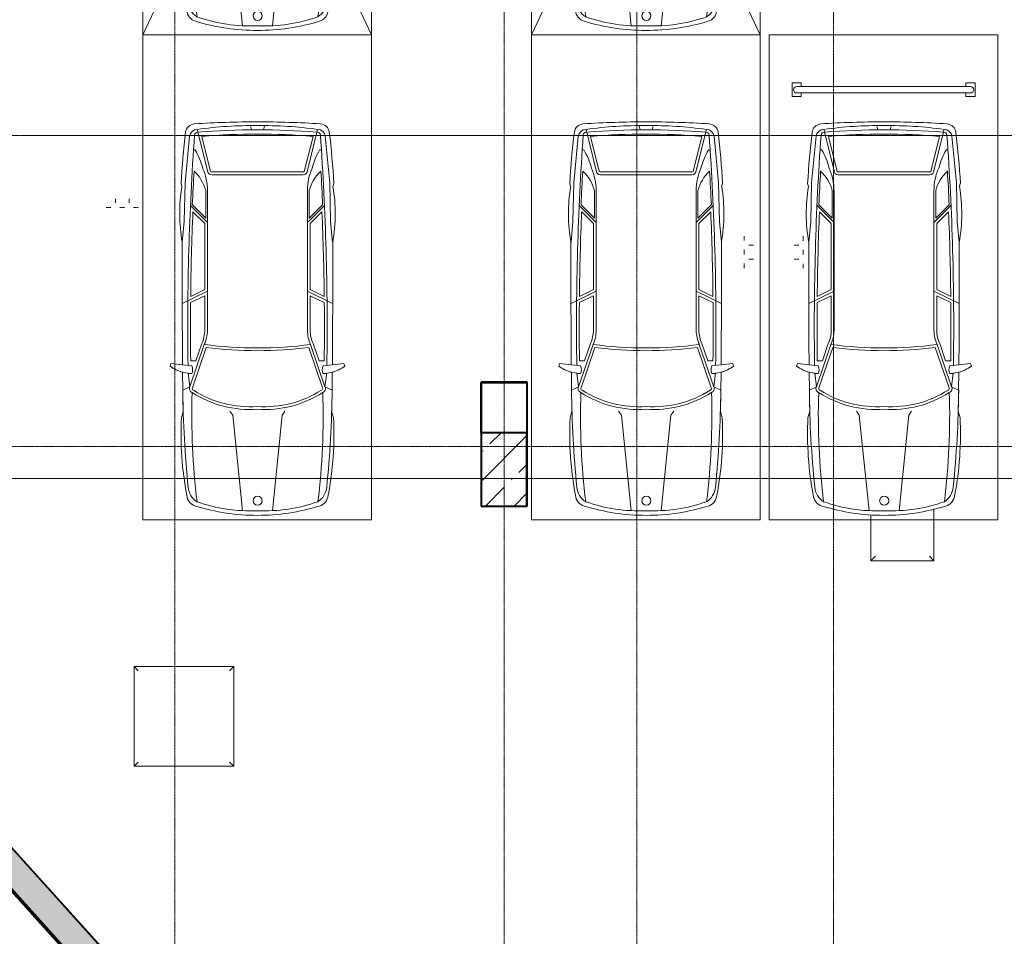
# Model space of a CAD drawing. Header units: millimetres. Extents: x -290 to 116110, y -2975 to 80225.
# Tile 72 of 247: x 28294 to 39059, y 43108 to 53128. Entities that reach past the tile are written whole.
import ezdxf

# ---------------------------------------------------------------- set-up
doc = ezdxf.new("R2010")
doc.units = ezdxf.units.MM
for name, pattern in [('ADSK_Линия сетки', [25, 20, -2.5, 0, -2.5]), ('ADSK_Линия сетки_2_', [25, 20, -2.5, 0, -2.5]), ('ADSK_Осевая', [14, 10, -2, 0, -2]), ('Штрихпунктир 15 х 2 х 2 мм', [19, 15, -2, 0, -2])]:
    doc.linetypes.add(name, pattern=pattern)
for name, color, linetype, lineweight in [('Каркас несущий', 7, 'Continuous', 18), ('Несущие колонны', 7, 'Continuous', 18), ('Окна', 7, 'Continuous', 18), ('Осевая линия', 7, 'ADSK_Осевая', 18), ('Оси', 7, 'Continuous', 9), ('Парковка', 7, 'Continuous', 18), ('Перекрытия', 7, 'Continuous', 18), ('Стены разрез', 7, 'Continuous', 40), ('Стены штриховка', 7, 'Continuous', 40), ('Элементы узлов', 7, 'Continuous', 18)]:
    doc.layers.add(name, color=color, linetype=linetype, lineweight=lineweight)

# ---------------------------------------------------------------- blocks, each defined once
blk = doc.blocks.new('105_Приямок_C крышкой - 1000x1000-4589793-B2_-11_400__На лист секция 4_-11_400')
at = {"layer": 'Каркас несущий', "color": 253, "true_color": 0xaaaaaa}
for p, q in [((-500, 500), (-545, 545)), ((500, 500), (545, 545)), ((-500, -500), (-545, -545)), ((500, -500), (545, -545))]:
    blk.add_line(p, q, dxfattribs=at)
at = {"layer": 'Окна', "color": 253, "true_color": 0xaaaaaa}
for p, q in [((-545, -545), (-545, 545)), ((-545, 545), (545, 545)), ((545, 545), (545, -545)), ((545, -545), (-545, -545))]:
    blk.add_line(p, q, dxfattribs=at)
blk = doc.blocks.new('199_Парковочные места 3 класса и МГН - Средний класс-5604844-B2_-11_400__На лист секция 4_-11_400')
at = {"layer": 'Парковка', "color": 253, "true_color": 0xaaaaaa}
for p, q in [((0, 3865), (0, 0)), ((816, 3570), (2500, 0)), ((0, 0), (1558, 3302)), ((2500, 0), (2500, 2962)), ((0, 0), (2500, 0))]:
    blk.add_line(p, q, dxfattribs=at)
at = {"layer": 'Элементы узлов', "color": 253, "true_color": 0xaaaaaa}
for p, q in [((419, 3676), (428, 3642)), ((428, 3642), (419, 3676)), ((463, 3682), (453, 3260)), ((464, 3698), (463, 3682)), ((688, 3297), (688, 3598)), ((708, 2069), (708, 3598)), ((708, 3249), (522, 3435)), ((688, 3297), (542, 3443)), ((678, 3237), (549, 3366)), ((453, 3260), (432, 3033)), ((678, 2516), (678, 3237)), ((1800, 2069), (1800, 3215)), ((1830, 2516), (1830, 3204)), ((2068, 3118), (2076, 3033)), ((708, 2497), (432, 2363)), ((678, 2516), (524, 2441)), ((1800, 2497), (2076, 2363)), ((1830, 2516), (1984, 2441)), ((678, 2449), (523, 2374)), ((678, 2069), (678, 2449)), ((1830, 2069), (1830, 2449)), ((1830, 2449), (1984, 2374)), ((515, 1453), (673, 1914)), ((543, 1440), (693, 1881)), ((580, 1736), (645, 1925)), ((1965, 1440), (1814, 1881)), ((1992, 1453), (1835, 1914)), ((1927, 1736), (1863, 1925)), ((580, 1736), (525, 1736)), ((1927, 1736), (1983, 1736)), ((298, 1678), (308, 1707)), ((298, 1678), (308, 1707)), ((308, 1707), (536, 1683)), ((308, 1707), (435, 1693)), ((2200, 1707), (1972, 1683)), ((2072, 1693), (2200, 1707)), ((2210, 1678), (2200, 1707)), ((2200, 1707), (2210, 1678)), ((436, 1612), (438, 1418)), ((438, 1418), (436, 1612)), ((515, 1453), (497, 1605)), ((1992, 1453), (2011, 1605)), ((2072, 1612), (2070, 1418)), ((2072, 1612), (2070, 1418)), ((515, 1453), (438, 1418)), ((1992, 1453), (2070, 1418)), ((422, 1114), (442, 1185)), ((422, 1114), (442, 1185)), ((953, 1186), (984, 1142)), ((1555, 1186), (1524, 1142)), ((2085, 1114), (2065, 1185)), ((2065, 1185), (2085, 1114)), ((984, 1142), (1090, 99)), ((1524, 1142), (1418, 99))]:
    blk.add_line(p, q, dxfattribs=at)
blk.add_circle((1256, 208), 49.6, dxfattribs=at)
for centre, radius, start, end in [((9206, 3182), 8801, 176.5407, 176.7833), ((9206, 3182), 8801, 176.5407, 176.7833), ((30000, 2118), 29508, 176.9803, 180.8366), ((30000, 2118), 29488, 176.9916, 177.4243), ((2198, 3346), 1794, 170.5335, 190.0508), ((2198, 3346), 1794, 170.5335, 190.0508), ((270, 3492), 431, 14.2603, 17.3014), ((104, 3598), 603, 359.9999, 1.1208), ((30000, 2118), 29478, 177.5739, 179.3716), ((-27492, 2118), 29478, 0.6284, 2.0162), ((-27492, 2118), 29508, 359.1634, 1.9932), ((122295, 2694), 121864, 179.84038, 180.47042), ((122295, 2694), 121864, 179.84038, 180.47042), ((-119787, 2694), 121864, 359.52958, 0.15962), ((-119787, 2694), 121864, 359.52958, 0.15962), ((310, 3346), 1794, 349.9492, 352.4654), ((310, 3346), 1794, 349.9492, 352.4606), ((30000, 2118), 29478, 179.5021, 180.7418), ((-27492, 2118), 29478, 359.2582, 0.4979), ((308, 2078), 370, 335.614, 358.6829), ((308, 2078), 400, 335.8269, 358.7333), ((2200, 2078), 400, 181.2667, 204.1731), ((2200, 2078), 370, 181.3171, 204.386), ((1254, 6445), 4567, 262.6911, 277.3091), ((1254, 6445), 4597, 262.9967, 277.0036), ((546, 2020), 422, 234.0334, 268.6551), ((546, 2020), 422, 234.0334, 254.9198), ((444, 1640), 101, 335.1844, 24.8156), ((2064, 1640), 101, 155.1844, 204.8156), ((1962, 2020), 422, 271.3449, 305.9666), ((1962, 2020), 422, 285.0802, 305.9666), ((12318, 1543), 11881, 180.5997, 185.7413), ((12318, 1543), 11881, 180.5997, 181.7231), ((555, 1432), 44.9, 152.0765, 249.8627), ((555, 1432), 14.9, 145.3433, 249.8627), ((1172, 2380), 1145, 237.4377, 274.0864), ((1335, 2380), 1145, 265.9136, 302.7696), ((1953, 1432), 14.9, 280.8242, 34.6567), ((1953, 1432), 44.9, 290.1373, 27.9235), ((-9810, 1543), 11881, 354.2587, 359.4003), ((-9810, 1543), 11881, 358.2769, 359.4003), ((8358, 1141), 7822, 178.1805, 186.9391), ((1172, 2380), 1175, 237.4377, 273.9819), ((1335, 2380), 1175, 266.0181, 302.5623), ((-5850, 1141), 7822, 353.0609, 1.8195), ((3991, 937), 3573, 177.157, 190.805), ((3991, 937), 3573, 177.157, 190.805), ((-1483, 937), 3573, 349.195, 2.843), ((-1483, 937), 3573, 349.195, 2.843), ((710, 376), 215, 185.7413, 236.8444), ((1797, 376), 215, 303.1556, 354.2587), ((617, 279), 137, 184.9335, 253.1284), ((617, 279), 137, 184.9335, 253.1284), ((1890, 279), 137, 286.8716, 355.0665), ((1890, 279), 137, 286.8716, 355.0665), ((1254, 2377), 2329, 253.1284, 269.9999), ((1254, 2377), 2329, 253.1284, 269.9999), ((1178, 1869), 1772, 250.7131, 272.4464), ((1329, 1869), 1772, 267.5536, 289.2869), ((1254, 2377), 2329, 270.0001, 286.8716), ((1254, 2377), 2329, 270.0001, 286.8716)]:
    blk.add_arc(centre, radius, start, end, dxfattribs=at)
blk = doc.blocks.new('199_Парковочные места 3 класса и МГН - Средний класс-5604842-B2_-11_400__На лист секция 4_-11_400')
at = {"layer": 'Парковка', "color": 253, "true_color": 0xaaaaaa}
for p, q in [((2500, 5300), (0, 5300)), ((0, 5300), (0, 0)), ((2500, 0), (2500, 5300)), ((250, 4775), (350, 4775)), ((250, 4625), (250, 4775)), ((350, 4735), (350, 4775)), ((2150, 4735), (2150, 4775)), ((2150, 4775), (2250, 4775)), ((2250, 4625), (2250, 4775)), ((300, 4735), (2200, 4735)), ((300, 4665), (2200, 4665)), ((350, 4625), (350, 4665)), ((2150, 4625), (2150, 4665)), ((250, 4625), (350, 4625)), ((2150, 4625), (2250, 4625)), ((0, 0), (2500, 0))]:
    blk.add_line(p, q, dxfattribs=at)
for centre, start, end in [((300, 4700), 90, 270), ((2200, 4700), 270, 90)]:
    blk.add_arc(centre, 35, start, end, dxfattribs=at)
at = {"layer": 'Элементы узлов', "color": 253, "true_color": 0xaaaaaa}
for p, q in [((1188, 4261), (1177, 4307)), ((1320, 4261), (1331, 4307)), ((708, 3817), (596, 4265)), ((1800, 3817), (1912, 4265)), ((512, 4192), (463, 3682)), ((738, 3820), (646, 4189)), ((1770, 3820), (1862, 4189)), ((1996, 4192), (2045, 3682)), ((574, 4042), (555, 4042)), ((1933, 4042), (1953, 4042)), ((1254, 3801), (754, 3801)), ((1254, 3771), (754, 3771)), ((1254, 3801), (1754, 3801)), ((1254, 3771), (1754, 3771)), ((419, 3676), (428, 3642)), ((428, 3642), (419, 3676)), ((463, 3682), (453, 3260)), ((2045, 3682), (2054, 3260)), ((2088, 3676), (2079, 3642)), ((2088, 3676), (2079, 3642)), ((688, 3297), (688, 3598)), ((708, 2069), (708, 3598)), ((1800, 2069), (1800, 3598)), ((1820, 3297), (1820, 3598)), ((708, 3249), (522, 3435)), ((688, 3297), (542, 3443)), ((678, 3237), (549, 3366)), ((1800, 3249), (1986, 3435)), ((1820, 3297), (1966, 3443)), ((1830, 3237), (1959, 3366)), ((453, 3260), (432, 3033)), ((678, 2516), (678, 3237)), ((1830, 2516), (1830, 3237)), ((2054, 3260), (2076, 3033)), ((708, 2497), (432, 2363)), ((678, 2516), (524, 2441)), ((1800, 2497), (2076, 2363)), ((1830, 2516), (1984, 2441)), ((678, 2449), (523, 2374)), ((678, 2069), (678, 2449)), ((1830, 2069), (1830, 2449)), ((1830, 2449), (1984, 2374)), ((515, 1453), (673, 1914)), ((543, 1440), (693, 1881)), ((580, 1736), (645, 1925)), ((1965, 1440), (1814, 1881)), ((1992, 1453), (1835, 1914)), ((1927, 1736), (1863, 1925)), ((580, 1736), (525, 1736)), ((1927, 1736), (1983, 1736)), ((298, 1678), (308, 1707)), ((298, 1678), (308, 1707)), ((308, 1707), (536, 1683)), ((308, 1707), (435, 1693)), ((2200, 1707), (1972, 1683)), ((2072, 1693), (2200, 1707)), ((2210, 1678), (2200, 1707)), ((2200, 1707), (2210, 1678)), ((436, 1612), (438, 1418)), ((438, 1418), (436, 1612)), ((515, 1453), (497, 1605)), ((1992, 1453), (2011, 1605)), ((2072, 1612), (2070, 1418)), ((2072, 1612), (2070, 1418)), ((515, 1453), (438, 1418)), ((1992, 1453), (2070, 1418)), ((422, 1114), (442, 1185)), ((422, 1114), (442, 1185)), ((953, 1186), (984, 1142)), ((1555, 1186), (1524, 1142)), ((2085, 1114), (2065, 1185)), ((2065, 1185), (2085, 1114)), ((984, 1142), (1090, 99)), ((1524, 1142), (1418, 99))]:
    blk.add_line(p, q, dxfattribs=at)
blk.add_circle((1256, 208), 49.6, dxfattribs=at)
for centre, radius, start, end in [((571, 4224), 103, 93.6407, 173.1165), ((571, 4224), 103, 93.6407, 173.1165), ((1250, -6442), 10791, 89.9787, 93.6407), ((1250, -6442), 10791, 89.9787, 93.6407), ((1185, 180), 4128, 89.0501, 98.2092), ((1258, -6442), 10791, 86.3593, 90.0213), ((1258, -6442), 10791, 86.3593, 90.0213), ((1322, 180), 4128, 81.7908, 90.9499), ((1937, 4224), 103, 6.8835, 86.3593), ((1937, 4224), 103, 6.8835, 86.3593), ((9206, 3182), 8801, 173.1165, 176.7833), ((9206, 3182), 8801, 173.1165, 176.7833), ((30000, 2118), 29508, 175.9457, 180.8366), ((593, 4184), 81.1, 87.5771, 174.3071), ((600, 4202), 33.8, 82.905, 175.9457), ((1254, -3792), 8054, 85.3719, 94.6281), ((1254, -2689), 6905, 84.9489, 95.0511), ((1908, 4202), 33.8, 4.0543, 97.095), ((1915, 4184), 81.1, 5.6929, 92.4229), ((-27492, 2118), 29508, 359.1634, 4.0543), ((-6698, 3182), 8801, 3.2167, 6.8835), ((-6698, 3182), 8801, 3.2167, 6.8835), ((-103, 3648), 783, 14.4186, 30.1446), ((2611, 3648), 783, 149.8554, 165.5814), ((30000, 2118), 29488, 176.7104, 177.4243), ((270, 3492), 431, 14.2603, 47.5583), ((104, 3598), 603, 359.9999, 24.0001), ((754, 3817), 46.1, 180, 270), ((754, 3817), 16.1, 170.2127, 270), ((1754, 3817), 16.1, 270, 9.7873), ((1754, 3817), 46.1, 270, 360), ((2403, 3598), 603, 155.9999, 180.0001), ((2238, 3492), 431, 132.4417, 165.7397), ((-27492, 2118), 29488, 2.5757, 3.2896), ((2198, 3346), 1794, 170.5335, 190.0508), ((2198, 3346), 1794, 170.5335, 190.0508), ((310, 3346), 1794, 349.9492, 9.4665), ((310, 3346), 1794, 349.9492, 9.4665), ((30000, 2118), 29478, 177.5739, 179.3716), ((-27492, 2118), 29478, 0.6284, 2.4261), ((122295, 2694), 121864, 179.84038, 180.47042), ((122295, 2694), 121864, 179.84038, 180.47042), ((-119787, 2694), 121864, 359.52958, 0.15962), ((-119787, 2694), 121864, 359.52958, 0.15962), ((30000, 2118), 29478, 179.5021, 180.7418), ((-27492, 2118), 29478, 359.2582, 0.4979), ((308, 2078), 370, 335.614, 358.6829), ((308, 2078), 400, 335.8269, 358.7333), ((2200, 2078), 400, 181.2667, 204.1731), ((2200, 2078), 370, 181.3171, 204.386), ((1254, 6445), 4567, 262.6911, 277.3091), ((1254, 6445), 4597, 262.9967, 277.0036), ((546, 2020), 422, 234.0334, 268.6551), ((546, 2020), 422, 234.0334, 254.9198), ((444, 1640), 101, 335.1844, 24.8156), ((2064, 1640), 101, 155.1844, 204.8156), ((1962, 2020), 422, 271.3449, 305.9666), ((1962, 2020), 422, 285.0802, 305.9666), ((12318, 1543), 11881, 180.5997, 185.7413), ((12318, 1543), 11881, 180.5997, 181.7231), ((555, 1432), 44.9, 152.0765, 249.8627), ((555, 1432), 14.9, 145.3433, 249.8627), ((1172, 2380), 1145, 237.4377, 274.0864), ((1335, 2380), 1145, 265.9136, 302.7696), ((1953, 1432), 14.9, 280.8242, 34.6567), ((1953, 1432), 44.9, 290.1373, 27.9235), ((-9810, 1543), 11881, 354.2587, 359.4003), ((-9810, 1543), 11881, 358.2769, 359.4003), ((8358, 1141), 7822, 178.1805, 186.9391), ((1172, 2380), 1175, 237.4377, 273.9819), ((1335, 2380), 1175, 266.0181, 302.5623), ((-5850, 1141), 7822, 353.0609, 1.8195), ((3991, 937), 3573, 177.157, 190.805), ((3991, 937), 3573, 177.157, 190.805), ((-1483, 937), 3573, 349.195, 2.843), ((-1483, 937), 3573, 349.195, 2.843), ((710, 376), 215, 185.7413, 236.8444), ((1797, 376), 215, 303.1556, 354.2587), ((617, 279), 137, 184.9335, 253.1284), ((617, 279), 137, 184.9335, 253.1284), ((1890, 279), 137, 286.8716, 355.0665), ((1890, 279), 137, 286.8716, 355.0665), ((1254, 2377), 2329, 253.1284, 269.9999), ((1254, 2377), 2329, 253.1284, 269.9999), ((1178, 1869), 1772, 250.7131, 272.4464), ((1329, 1869), 1772, 267.5536, 289.2869), ((1254, 2377), 2329, 270.0001, 286.8716), ((1254, 2377), 2329, 270.0001, 286.8716)]:
    blk.add_arc(centre, radius, start, end, dxfattribs=at)
blk = doc.blocks.new('199_Парковочные места 3 класса и МГН - Средний класс-5604843-B2_-11_400__На лист секция 4_-11_400')
at = {"layer": 'Парковка', "color": 253, "true_color": 0xaaaaaa}
for p, q in [((2500, 5300), (0, 5300)), ((0, 5300), (0, 0)), ((2500, 0), (2500, 5300)), ((0, 0), (2500, 0))]:
    blk.add_line(p, q, dxfattribs=at)
at = {"layer": 'Элементы узлов', "color": 253, "true_color": 0xaaaaaa}
for p, q in [((1188, 4261), (1177, 4307)), ((1320, 4261), (1331, 4307)), ((708, 3817), (596, 4265)), ((1800, 3817), (1912, 4265)), ((512, 4192), (463, 3682)), ((738, 3820), (646, 4189)), ((1770, 3820), (1862, 4189)), ((1996, 4192), (2045, 3682)), ((574, 4042), (555, 4042)), ((1933, 4042), (1953, 4042)), ((1254, 3801), (754, 3801)), ((1254, 3771), (754, 3771)), ((1254, 3801), (1754, 3801)), ((1254, 3771), (1754, 3771)), ((419, 3676), (428, 3642)), ((428, 3642), (419, 3676)), ((463, 3682), (453, 3260)), ((2045, 3682), (2054, 3260)), ((2088, 3676), (2079, 3642)), ((2088, 3676), (2079, 3642)), ((688, 3297), (688, 3598)), ((708, 2069), (708, 3598)), ((1800, 2069), (1800, 3598)), ((1820, 3297), (1820, 3598)), ((708, 3249), (522, 3435)), ((688, 3297), (542, 3443)), ((678, 3237), (549, 3366)), ((1800, 3249), (1986, 3435)), ((1820, 3297), (1966, 3443)), ((1830, 3237), (1959, 3366)), ((453, 3260), (432, 3033)), ((678, 2516), (678, 3237)), ((1830, 2516), (1830, 3237)), ((2054, 3260), (2076, 3033)), ((708, 2497), (432, 2363)), ((678, 2516), (524, 2441)), ((1800, 2497), (2076, 2363)), ((1830, 2516), (1984, 2441)), ((678, 2449), (523, 2374)), ((678, 2069), (678, 2449)), ((1830, 2069), (1830, 2449)), ((1830, 2449), (1984, 2374)), ((515, 1453), (673, 1914)), ((543, 1440), (693, 1881)), ((580, 1736), (645, 1925)), ((1965, 1440), (1814, 1881)), ((1992, 1453), (1835, 1914)), ((1927, 1736), (1863, 1925)), ((580, 1736), (525, 1736)), ((1927, 1736), (1983, 1736)), ((298, 1678), (308, 1707)), ((298, 1678), (308, 1707)), ((308, 1707), (536, 1683)), ((308, 1707), (435, 1693)), ((2200, 1707), (1972, 1683)), ((2072, 1693), (2200, 1707)), ((2210, 1678), (2200, 1707)), ((2200, 1707), (2210, 1678)), ((436, 1612), (438, 1418)), ((438, 1418), (436, 1612)), ((515, 1453), (497, 1605)), ((1992, 1453), (2011, 1605)), ((2072, 1612), (2070, 1418)), ((2072, 1612), (2070, 1418)), ((515, 1453), (438, 1418)), ((1992, 1453), (2070, 1418)), ((422, 1114), (442, 1185)), ((422, 1114), (442, 1185)), ((953, 1186), (984, 1142)), ((1555, 1186), (1524, 1142)), ((2085, 1114), (2065, 1185)), ((2065, 1185), (2085, 1114)), ((984, 1142), (1090, 99)), ((1524, 1142), (1418, 99))]:
    blk.add_line(p, q, dxfattribs=at)
blk.add_circle((1256, 208), 49.6, dxfattribs=at)
for centre, radius, start, end in [((571, 4224), 103, 93.6407, 173.1165), ((571, 4224), 103, 93.6407, 173.1165), ((1250, -6442), 10791, 89.9787, 93.6407), ((1250, -6442), 10791, 89.9787, 93.6407), ((1185, 180), 4128, 89.0501, 98.2092), ((1258, -6442), 10791, 86.3593, 90.0213), ((1258, -6442), 10791, 86.3593, 90.0213), ((1322, 180), 4128, 81.7908, 90.9499), ((1937, 4224), 103, 6.8835, 86.3593), ((1937, 4224), 103, 6.8835, 86.3593), ((9206, 3182), 8801, 173.1165, 176.7833), ((9206, 3182), 8801, 173.1165, 176.7833), ((30000, 2118), 29508, 175.9457, 180.8366), ((593, 4184), 81.1, 87.5771, 174.3071), ((600, 4202), 33.8, 82.905, 175.9457), ((1254, -3792), 8054, 85.3719, 94.6281), ((1254, -2689), 6905, 84.9489, 95.0511), ((1908, 4202), 33.8, 4.0543, 97.095), ((1915, 4184), 81.1, 5.6929, 92.4229), ((-27492, 2118), 29508, 359.1634, 4.0543), ((-6698, 3182), 8801, 3.2167, 6.8835), ((-6698, 3182), 8801, 3.2167, 6.8835), ((-103, 3648), 783, 14.4186, 30.1446), ((2611, 3648), 783, 149.8554, 165.5814), ((30000, 2118), 29488, 176.7104, 177.4243), ((270, 3492), 431, 14.2603, 47.5583), ((104, 3598), 603, 359.9999, 24.0001), ((754, 3817), 46.1, 180, 270), ((754, 3817), 16.1, 170.2127, 270), ((1754, 3817), 16.1, 270, 9.7873), ((1754, 3817), 46.1, 270, 360), ((2403, 3598), 603, 155.9999, 180.0001), ((2238, 3492), 431, 132.4417, 165.7397), ((-27492, 2118), 29488, 2.5757, 3.2896), ((2198, 3346), 1794, 170.5335, 190.0508), ((2198, 3346), 1794, 170.5335, 190.0508), ((310, 3346), 1794, 349.9492, 9.4665), ((310, 3346), 1794, 349.9492, 9.4665), ((30000, 2118), 29478, 177.5739, 179.3716), ((-27492, 2118), 29478, 0.6284, 2.4261), ((122295, 2694), 121864, 179.84038, 180.47042), ((122295, 2694), 121864, 179.84038, 180.47042), ((-119787, 2694), 121864, 359.52958, 0.15962), ((-119787, 2694), 121864, 359.52958, 0.15962), ((30000, 2118), 29478, 179.5021, 180.7418), ((-27492, 2118), 29478, 359.2582, 0.4979), ((308, 2078), 370, 335.614, 358.6829), ((308, 2078), 400, 335.8269, 358.7333), ((2200, 2078), 400, 181.2667, 204.1731), ((2200, 2078), 370, 181.3171, 204.386), ((1254, 6445), 4567, 262.6911, 277.3091), ((1254, 6445), 4597, 262.9967, 277.0036), ((546, 2020), 422, 234.0334, 268.6551), ((546, 2020), 422, 234.0334, 254.9198), ((444, 1640), 101, 335.1844, 24.8156), ((2064, 1640), 101, 155.1844, 204.8156), ((1962, 2020), 422, 271.3449, 305.9666), ((1962, 2020), 422, 285.0802, 305.9666), ((12318, 1543), 11881, 180.5997, 185.7413), ((12318, 1543), 11881, 180.5997, 181.7231), ((555, 1432), 44.9, 152.0765, 249.8627), ((555, 1432), 14.9, 145.3433, 249.8627), ((1172, 2380), 1145, 237.4377, 274.0864), ((1335, 2380), 1145, 265.9136, 302.7696), ((1953, 1432), 14.9, 280.8242, 34.6567), ((1953, 1432), 44.9, 290.1373, 27.9235), ((-9810, 1543), 11881, 354.2587, 359.4003), ((-9810, 1543), 11881, 358.2769, 359.4003), ((8358, 1141), 7822, 178.1805, 186.9391), ((1172, 2380), 1175, 237.4377, 273.9819), ((1335, 2380), 1175, 266.0181, 302.5623), ((-5850, 1141), 7822, 353.0609, 1.8195), ((3991, 937), 3573, 177.157, 190.805), ((3991, 937), 3573, 177.157, 190.805), ((-1483, 937), 3573, 349.195, 2.843), ((-1483, 937), 3573, 349.195, 2.843), ((710, 376), 215, 185.7413, 236.8444), ((1797, 376), 215, 303.1556, 354.2587), ((617, 279), 137, 184.9335, 253.1284), ((617, 279), 137, 184.9335, 253.1284), ((1890, 279), 137, 286.8716, 355.0665), ((1890, 279), 137, 286.8716, 355.0665), ((1254, 2377), 2329, 253.1284, 269.9999), ((1254, 2377), 2329, 253.1284, 269.9999), ((1178, 1869), 1772, 250.7131, 272.4464), ((1329, 1869), 1772, 267.5536, 289.2869), ((1254, 2377), 2329, 270.0001, 286.8716), ((1254, 2377), 2329, 270.0001, 286.8716)]:
    blk.add_arc(centre, radius, start, end, dxfattribs=at)
blk = doc.blocks.new('199_Парковочные места 3 класса и МГН - Средний класс-V68-B2_-11_400__На лист секция 4_-11_400')
at = {"layer": 'Парковка', "color": 253, "true_color": 0xaaaaaa}
for p, q in [((0, 5300), (2500, 0)), ((278, 5300), (0, 5300)), ((0, 5300), (0, 0)), ((250, 4775), (350, 4775)), ((250, 4625), (250, 4775)), ((350, 4735), (350, 4775)), ((300, 4735), (1842, 4735)), ((300, 4665), (2036, 4665)), ((350, 4625), (350, 4665)), ((0, 0), (2177, 4614)), ((250, 4625), (350, 4625)), ((2500, 0), (2500, 4497)), ((0, 0), (2500, 0))]:
    blk.add_line(p, q, dxfattribs=at)
blk.add_arc((300, 4700), 35, 90, 270, dxfattribs=at)
at = {"layer": 'Элементы узлов', "color": 253, "true_color": 0xaaaaaa}
for p, q in [((1188, 4261), (1177, 4307)), ((1320, 4261), (1331, 4307)), ((708, 3817), (596, 4265)), ((1800, 3817), (1912, 4265)), ((512, 4192), (463, 3682)), ((738, 3820), (646, 4189)), ((1770, 3820), (1862, 4189)), ((1996, 4192), (2045, 3682)), ((574, 4042), (555, 4042)), ((1933, 4042), (1953, 4042)), ((1254, 3801), (754, 3801)), ((1254, 3771), (754, 3771)), ((1254, 3801), (1754, 3801)), ((1254, 3771), (1754, 3771)), ((419, 3676), (428, 3642)), ((428, 3642), (419, 3676)), ((463, 3682), (453, 3260)), ((2045, 3682), (2054, 3260)), ((2088, 3676), (2079, 3642)), ((2088, 3676), (2079, 3642)), ((688, 3297), (688, 3598)), ((708, 2069), (708, 3598)), ((1800, 2069), (1800, 3598)), ((1820, 3297), (1820, 3598)), ((708, 3249), (522, 3435)), ((688, 3297), (542, 3443)), ((678, 3237), (549, 3366)), ((1800, 3249), (1986, 3435)), ((1820, 3297), (1966, 3443)), ((1830, 3237), (1959, 3366)), ((453, 3260), (432, 3033)), ((678, 2516), (678, 3237)), ((1830, 2516), (1830, 3237)), ((2054, 3260), (2076, 3033)), ((708, 2497), (432, 2363)), ((678, 2516), (524, 2441)), ((1800, 2497), (2076, 2363)), ((1830, 2516), (1984, 2441)), ((678, 2449), (523, 2374)), ((678, 2069), (678, 2449)), ((1830, 2069), (1830, 2449)), ((1830, 2449), (1984, 2374)), ((515, 1453), (673, 1914)), ((543, 1440), (693, 1881)), ((580, 1736), (645, 1925)), ((1965, 1440), (1814, 1881)), ((1992, 1453), (1835, 1914)), ((1927, 1736), (1863, 1925)), ((580, 1736), (525, 1736)), ((1927, 1736), (1983, 1736)), ((298, 1678), (308, 1707)), ((298, 1678), (308, 1707)), ((308, 1707), (536, 1683)), ((308, 1707), (435, 1693)), ((2200, 1707), (1972, 1683)), ((2072, 1693), (2200, 1707)), ((2210, 1678), (2200, 1707)), ((2200, 1707), (2210, 1678)), ((436, 1612), (438, 1418)), ((438, 1418), (436, 1612)), ((515, 1453), (497, 1605)), ((1992, 1453), (2011, 1605)), ((2072, 1612), (2070, 1418)), ((2072, 1612), (2070, 1418)), ((515, 1453), (438, 1418)), ((1992, 1453), (2070, 1418)), ((422, 1114), (442, 1185)), ((422, 1114), (442, 1185)), ((953, 1186), (984, 1142)), ((1555, 1186), (1524, 1142)), ((2085, 1114), (2065, 1185)), ((2065, 1185), (2085, 1114)), ((984, 1142), (1090, 99)), ((1524, 1142), (1418, 99))]:
    blk.add_line(p, q, dxfattribs=at)
blk.add_circle((1256, 208), 49.6, dxfattribs=at)
for centre, radius, start, end in [((571, 4224), 103, 93.6407, 173.1165), ((571, 4224), 103, 93.6407, 173.1165), ((1250, -6442), 10791, 89.9787, 93.6407), ((1250, -6442), 10791, 89.9787, 93.6407), ((1185, 180), 4128, 89.0501, 98.2092), ((1258, -6442), 10791, 86.3593, 90.0213), ((1258, -6442), 10791, 86.3593, 90.0213), ((1322, 180), 4128, 81.7908, 90.9499), ((1937, 4224), 103, 6.8835, 86.3593), ((1937, 4224), 103, 6.8835, 86.3593), ((9206, 3182), 8801, 173.1165, 176.7833), ((9206, 3182), 8801, 173.1165, 176.7833), ((30000, 2118), 29508, 175.9457, 180.8366), ((593, 4184), 81.1, 87.5771, 174.3071), ((600, 4202), 33.8, 82.905, 175.9457), ((1254, -3792), 8054, 85.3719, 94.6281), ((1254, -2689), 6905, 84.9489, 95.0511), ((1908, 4202), 33.8, 4.0543, 97.095), ((1915, 4184), 81.1, 5.6929, 92.4229), ((-27492, 2118), 29508, 359.1634, 4.0543), ((-6698, 3182), 8801, 3.2167, 6.8835), ((-6698, 3182), 8801, 3.2167, 6.8835), ((-103, 3648), 783, 14.4186, 30.1446), ((2611, 3648), 783, 149.8554, 165.5814), ((30000, 2118), 29488, 176.7104, 177.4243), ((270, 3492), 431, 14.2603, 47.5583), ((104, 3598), 603, 359.9999, 24.0001), ((754, 3817), 46.1, 180, 270), ((754, 3817), 16.1, 170.2127, 270), ((1754, 3817), 16.1, 270, 9.7873), ((1754, 3817), 46.1, 270, 360), ((2403, 3598), 603, 155.9999, 180.0001), ((2238, 3492), 431, 132.4417, 165.7397), ((-27492, 2118), 29488, 2.5757, 3.2896), ((2198, 3346), 1794, 170.5335, 190.0508), ((2198, 3346), 1794, 170.5335, 190.0508), ((310, 3346), 1794, 349.9492, 9.4665), ((310, 3346), 1794, 349.9492, 9.4665), ((30000, 2118), 29478, 177.5739, 179.3716), ((-27492, 2118), 29478, 0.6284, 2.4261), ((122295, 2694), 121864, 179.84038, 180.47042), ((122295, 2694), 121864, 179.84038, 180.47042), ((-119787, 2694), 121864, 359.52958, 0.15962), ((-119787, 2694), 121864, 359.52958, 0.15962), ((30000, 2118), 29478, 179.5021, 180.7418), ((-27492, 2118), 29478, 359.2582, 0.4979), ((308, 2078), 370, 335.614, 358.6829), ((308, 2078), 400, 335.8269, 358.7333), ((2200, 2078), 400, 181.2667, 204.1731), ((2200, 2078), 370, 181.3171, 204.386), ((1254, 6445), 4567, 262.6911, 277.3091), ((1254, 6445), 4597, 262.9967, 277.0036), ((546, 2020), 422, 234.0334, 268.6551), ((546, 2020), 422, 234.0334, 254.9198), ((444, 1640), 101, 335.1844, 24.8156), ((2064, 1640), 101, 155.1844, 204.8156), ((1962, 2020), 422, 271.3449, 305.9666), ((1962, 2020), 422, 285.0802, 305.9666), ((12318, 1543), 11881, 180.5997, 185.7413), ((12318, 1543), 11881, 180.5997, 181.7231), ((555, 1432), 44.9, 152.0765, 249.8627), ((555, 1432), 14.9, 145.3433, 249.8627), ((1172, 2380), 1145, 237.4377, 274.0864), ((1335, 2380), 1145, 265.9136, 302.7696), ((1953, 1432), 14.9, 280.8242, 34.6567), ((1953, 1432), 44.9, 290.1373, 27.9235), ((-9810, 1543), 11881, 354.2587, 359.4003), ((-9810, 1543), 11881, 358.2769, 359.4003), ((8358, 1141), 7822, 178.1805, 186.9391), ((1172, 2380), 1175, 237.4377, 273.9819), ((1335, 2380), 1175, 266.0181, 302.5623), ((-5850, 1141), 7822, 353.0609, 1.8195), ((3991, 937), 3573, 177.157, 190.805), ((3991, 937), 3573, 177.157, 190.805), ((-1483, 937), 3573, 349.195, 2.843), ((-1483, 937), 3573, 349.195, 2.843), ((710, 376), 215, 185.7413, 236.8444), ((1797, 376), 215, 303.1556, 354.2587), ((617, 279), 137, 184.9335, 253.1284), ((617, 279), 137, 184.9335, 253.1284), ((1890, 279), 137, 286.8716, 355.0665), ((1890, 279), 137, 286.8716, 355.0665), ((1254, 2377), 2329, 253.1284, 269.9999), ((1254, 2377), 2329, 253.1284, 269.9999), ((1178, 1869), 1772, 250.7131, 272.4464), ((1329, 1869), 1772, 267.5536, 289.2869), ((1254, 2377), 2329, 270.0001, 286.8716), ((1254, 2377), 2329, 270.0001, 286.8716)]:
    blk.add_arc(centre, radius, start, end, dxfattribs=at)
blk = doc.blocks.new('105_Приямок_C крышкой - 600x600-5729386-B2_-11_400__На лист секция 4_-11_400')
at = {"layer": 'Каркас несущий', "color": 253, "true_color": 0xaaaaaa}
for p, q in [((-295, -295), (-345, -345)), ((295, -295), (345, -345))]:
    blk.add_line(p, q, dxfattribs=at)
at = {"layer": 'Окна', "color": 253, "true_color": 0xaaaaaa}
for p, q in [((345, 219), (345, -345)), ((-345, -345), (-345, 158)), ((345, -345), (-345, -345))]:
    blk.add_line(p, q, dxfattribs=at)
blk = doc.blocks.new('135_SLK_GD_AR_rvt-1-B2_-11_400__На лист секция 4_-11_400')
at = {"layer": 'Перекрытия', "color": 253, "true_color": 0xaaaaaa}
for p, q in [((-13102260, -9250215), (-13102260, -9249800)), ((-13102260, -9249800), (-13101760, -9249800)), ((-13101760, -9249800), (-13101760, -9250215))]:
    blk.add_line(p, q, dxfattribs=at)
at = {"layer": 'Стены разрез', "color": 253, "true_color": 0xaaaaaa}
for p, q in [((-13102260, -9249798), (-13102262, -9249798)), ((-13102262, -9249798), (-13102262, -9251150)), ((-13101758, -9249798), (-13102260, -9249798)), ((-13102260, -9250350), (-13102260, -9249800)), ((-13102260, -9249800), (-13101760, -9249800)), ((-13101760, -9249800), (-13101760, -9250350)), ((-13101758, -9249800), (-13101758, -9249798)), ((-13101758, -9251150), (-13101758, -9249800)), ((-13111810, -9250000), (-13096330, -9267131)), ((-13096329, -9267130), (-13111808, -9249999)), ((-13102262, -9251150), (-13102262, -9251152)), ((-13102262, -9251152), (-13101758, -9251152)), ((-13101758, -9251152), (-13101758, -9251150))]:
    blk.add_line(p, q, dxfattribs=at)
at = {"layer": 'Окна', "color": 253, "lineweight": 18, "true_color": 0xaaaaaa}
for name, p in [('105_Приямок_C крышкой - 600x600-5729386-B2_-11_400__На лист секция 4_-11_400', (-13097655, -9251405)), ('105_Приямок_C крышкой - 1000x1000-4589793-B2_-11_400__На лист секция 4_-11_400', (-13105510, -9253450))]:
    blk.add_blockref(name, p, dxfattribs=at)
at = {"layer": 'Парковка', "color": 253, "lineweight": 18, "true_color": 0xaaaaaa}
for name, p in [('199_Парковочные места 3 класса и МГН - Средний класс-V68-B2_-11_400__На лист секция 4_-11_400', (-13105960, -9246000)), ('199_Парковочные места 3 класса и МГН - Средний класс-5604844-B2_-11_400__На лист секция 4_-11_400', (-13101710, -9246000)), ('199_Парковочные места 3 класса и МГН - Средний класс-5604843-B2_-11_400__На лист секция 4_-11_400', (-13105960, -9251300)), ('199_Парковочные места 3 класса и МГН - Средний класс-5604843-B2_-11_400__На лист секция 4_-11_400', (-13101710, -9251300)), ('199_Парковочные места 3 класса и МГН - Средний класс-5604842-B2_-11_400__На лист секция 4_-11_400', (-13099110, -9251300))]:
    blk.add_blockref(name, p, dxfattribs=at)
blk = doc.blocks.new('Бетон-Прямоугольная-Колонна - CLM_Подземные этажи_В40-800х500-V105-B2_-11_400__На лист секция 4_-11_400')
at = {"layer": 'Несущие колонны', "lineweight": 9, "true_color": 0xaaaaaa}
h = blk.add_hatch(dxfattribs=at)
h.set_pattern_fill('FP_45', color=253, style=0, pattern_type=2)
h.set_pattern_definition([(315, (9250750.3, -13102009.66), (314.308964, 314.308964), []), (315, (9250750.3, -13102323.97), (314.308964, 314.308964), [555.625, -111.125, 3.353, -107.772])])
h.paths.add_polyline_path([(-400, -250), (400, -250), (400, 250), (-400, 250), (-400, -12)])
at = {"layer": 'Несущие колонны', "color": 253, "lineweight": 40, "true_color": 0xaaaaaa}
for p, q in [((400, 250), (-400, 250)), ((-400, 250), (-400, -250)), ((400, -250), (400, 250)), ((-400, -250), (400, -250))]:
    blk.add_line(p, q, dxfattribs=at)
blk = doc.blocks.new('135_SLK_GD_KR_rvt-1-B2_-11_400__На лист секция 4_-11_400')
at = {"layer": 'Стены разрез', "lineweight": 9, "true_color": 0xaaaaaa}
h = blk.add_hatch(dxfattribs=at)
h.set_pattern_fill('FP_12', color=253, style=0, pattern_type=2)
h.set_pattern_definition([(45, (0, 0), (-314.308964, 314.308964), []), (45, (314.3, 0), (-314.308964, 314.308964), [555.625, -111.125, 3.353, -107.772])])
h.paths.add_polyline_path([(-13071438, -9294680), (-13111493, -9250350), (-13111897, -9250350), (-13071842, -9294680), (-13071710, -9294680)])
at = {"layer": 'Оси', "color": 254, "linetype": 'Штрихпунктир 15 х 2 х 2 мм', "true_color": 0xcccccc}
blk.add_line((-13132713, -9247100), (-13037493, -9247100), dxfattribs=at)
at = {"layer": 'Оси', "color": 254, "linetype": 'ADSK_Линия сетки_2_', "true_color": 0xe5e5e5}
blk.add_line((-13132713, -9250850), (-13037493, -9250850), dxfattribs=at)
at = {"layer": 'Стены разрез', "color": 253, "true_color": 0xaaaaaa}
for p, q in [((-13096330, -9267131), (-13111493, -9250350)), ((-13111912, -9250364), (-13071869, -9294680))]:
    blk.add_line(p, q, dxfattribs=at)
at = {"layer": 'Стены штриховка', "color": 253, "true_color": 0xaaaaaa}
for p, q in [((-13111902, -9250354), (-13071850, -9294680)), ((-13111899, -9250352), (-13071845, -9294680)), ((-13111897, -9250350), (-13071842, -9294680)), ((-13071842, -9294680), (-13111897, -9250350)), ((-13111905, -9250357), (-13071856, -9294680))]:
    blk.add_line(p, q, dxfattribs=at)
at = {"layer": 'Несущие колонны', "color": 7, "lineweight": 18, "true_color": 0xffffff, "rotation": 89.99999999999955}
blk.add_blockref('Бетон-Прямоугольная-Колонна - CLM_Подземные этажи_В40-800х500-V105-B2_-11_400__На лист секция 4_-11_400', (-13102010, -9250750), dxfattribs=at)
blk = doc.blocks.new('A$Cc005853f')
at = {"layer": 'Осевая линия', "color": 5, "true_color": 0x0000ff}
for p, q in [((27253.1, 50207.9), (27253.1, 50252.9)), ((27253.1, 50202.9), (27253.1, 50207.9)), ((27153.1, 50152.9), (27198.1, 50152.9)), ((27198.1, 50152.9), (27199.3, 50152.9)), ((27200, 50152.9), (27202, 50152.9)), ((27303.1, 50152.9), (27308.1, 50152.9)), ((27308.1, 50152.9), (27348.1, 50152.9)), ((27348.1, 50152.9), (27349.3, 50152.9)), ((27350, 50152.9), (27352, 50152.9)), ((34129.1, 49684.4), (34129.1, 49689.4)), ((34129.1, 49644.4), (34129.1, 49684.4)), ((34129.1, 49643.2), (34129.1, 49644.4)), ((34129.1, 49640.5), (34129.1, 49642.6)), ((34774.1, 49686.3), (34774.1, 49688.4)), ((34774.1, 49684.4), (34774.1, 49685.7)), ((34774.1, 49644.4), (34774.1, 49684.4)), ((34774.1, 49639.4), (34774.1, 49644.4)), ((34129.1, 49534.4), (34129.1, 49539.4)), ((34129.1, 49489.4), (34129.1, 49534.4)), ((34179.1, 49589.4), (34184.1, 49589.4)), ((34184.1, 49589.4), (34229.1, 49589.4)), ((34674.1, 49589.4), (34719.1, 49589.4)), ((34719.1, 49589.4), (34724.1, 49589.4)), ((34774.1, 49536.3), (34774.1, 49538.4)), ((34774.1, 49534.4), (34774.1, 49535.7)), ((34774.1, 49489.4), (34774.1, 49534.4))]:
    blk.add_line(p, q, dxfattribs=at)
at = {"layer": 'Осевая линия', "color": 1, "true_color": 0xff0000}
for p, q in [((27403.1, 50207.9), (27403.1, 50252.9)), ((27403.1, 50202.9), (27403.1, 50207.9)), ((27303.1, 50152.9), (27308.1, 50152.9)), ((27308.1, 50152.9), (27348.1, 50152.9)), ((27348.1, 50152.9), (27349.3, 50152.9)), ((27350, 50152.9), (27352, 50152.9)), ((27453.1, 50152.9), (27458.1, 50152.9)), ((27458.1, 50152.9), (27503.1, 50152.9)), ((34129.1, 49794.4), (34129.1, 49839.4)), ((34129.1, 49793.2), (34129.1, 49794.4)), ((34129.1, 49790.5), (34129.1, 49792.6)), ((34179.1, 49739.4), (34184.1, 49739.4)), ((34184.1, 49739.4), (34229.1, 49739.4)), ((34674.1, 49739.4), (34719.1, 49739.4)), ((34719.1, 49739.4), (34724.1, 49739.4)), ((34774.1, 49794.4), (34774.1, 49839.4)), ((34774.1, 49789.4), (34774.1, 49794.4)), ((34129.1, 49684.4), (34129.1, 49689.4)), ((34129.1, 49644.4), (34129.1, 49684.4)), ((34129.1, 49643.2), (34129.1, 49644.4)), ((34129.1, 49640.5), (34129.1, 49642.6)), ((34774.1, 49686.3), (34774.1, 49688.4)), ((34774.1, 49684.4), (34774.1, 49685.7)), ((34774.1, 49644.4), (34774.1, 49684.4)), ((34774.1, 49639.4), (34774.1, 49644.4))]:
    blk.add_line(p, q, dxfattribs=at)
at = {"layer": 'Оси', "color": 253, "linetype": 'ADSK_Линия сетки', "true_color": 0xaaaaaa}
for p, q in [((27903.1, 2607.6), (27903.1, 76890.7)), ((31503.1, 2607.6), (31503.1, 76890.9)), ((32953.1, 2607.6), (32953.1, 76890.9)), ((35103.1, 2607.6), (35103.1, 76891.1)), ((96019.7, 50939.4), (2671.1, 50939.4)), ((96019.7, 47539.4), (2671.3, 47539.4)), ((96019.7, 47189.4), (2671.4, 47189.4))]:
    blk.add_line(p, q, dxfattribs=at)
at = {"lineweight": 5}
for name in ['135_SLK_GD_KR_rvt-1-B2_-11_400__На лист секция 4_-11_400', '135_SLK_GD_AR_rvt-1-B2_-11_400__На лист секция 4_-11_400']:
    blk.add_blockref(name, (13133512.8, 9298039.8), dxfattribs=at)

msp = doc.modelspace()

# ---------------------------------------------------------------- block references
msp.add_blockref('A$Cc005853f', (2087, 922))

doc.saveas('drawing.dxf')
